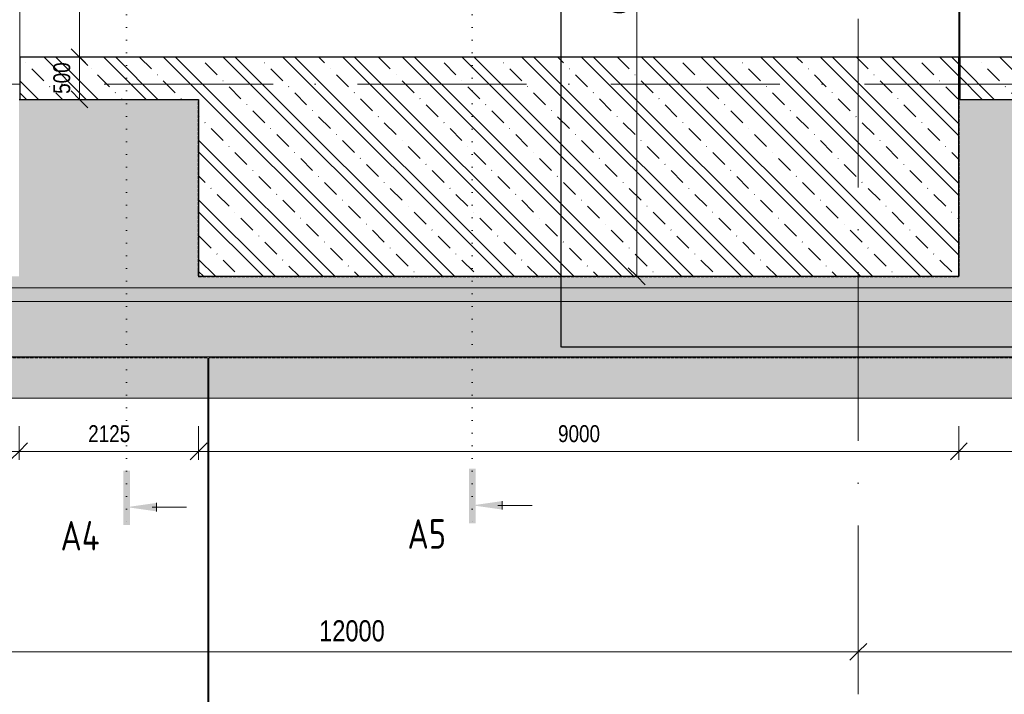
# Model space of a CAD drawing. Header units: millimetres. Extents: x 75701 to 402820, y 135 to 33652.
# Tile 43 of 52: x 372781 to 384437, y 13525 to 21514. Entities that reach past the tile are written whole.
import ezdxf

# ---------------------------------------------------------------- set-up
doc = ezdxf.new("R2010")
doc.units = ezdxf.units.MM
for name, pattern in [('A_CARA_07', [7, 5, -2]), ('A_CARA_15', [7.6, 5, -1.3, 0, -1.3]), ('B_CARA_12', [2.6, 1, -0.8, 0, -0.8]), ('Tečkovaná 1_5mm', [150, 0, -150]), ('Čerchovaná 20mm', [3000, 2000, -500, 0, -500])]:
    doc.linetypes.add(name, pattern=pattern)
for name, color, linetype, lineweight in [('CA_KOTY', 3, 'Continuous', 9), ('CA_KOTY-100', 3, 'Continuous', 9), ('CA_OSY', 5, 'A_CARA_15', 9), ('CA_PODLAHA25', 7, 'Continuous', 13), ('CA_POHHRA25', 7, 'Continuous', 13), ('CA_REZY', 1, 'Continuous', 25), ('CA_REZYZNACKY', 1, 'Continuous', 9), ('CA_SRAFY', 9, 'Continuous', 25), ('CA_ZAKLADY25', 7, 'Continuous', 13), ('Terénní útvar', 7, 'Continuous', 13)]:
    doc.layers.add(name, color=color, linetype=linetype, lineweight=lineweight)
doc.styles.add('Arial_2', font='arial.ttf', dxfattribs={"width": 0.8, "height": 200})
doc.styles.add('Arial_3', font='arial.ttf', dxfattribs={"width": 0.8, "height": 250})
doc.styles.add('ISOCPEUR_B', font='txt', dxfattribs={"width": 0.8, "height": 350})
doc.dimstyles.new('HP_Přímá_-_2_5_mm_Ariel', dxfattribs={"dimscale": 304.8, "dimtxt": 255.06485, "dimasz": 0.656168, "dimexe": 0.328084, "dimexo": 0.0625, "dimgap": 0.164042, "dimtad": 1, "dimdec": 0, "dimzin": 0, "dimdsep": 46, "dimtxsty": 'Arial_3', "dimblk1": 'OBLIQUE', "dimblk2": 'OBLIQUE', "dimsah": 1, "dimcen": 0.09, "dimazin": 0, "dimtfac": 1, "dimtdec": 4, "dimtix": 1, "dimtmove": 0, "dimatfit": 3, "dimfxl": 2.296588, "dimfxlon": 1, "dimtvp": 1, "dimtfill": 1, "dimtolj": 1, "dimtzin": 0, "dimarcsym": 2})
doc.dimstyles.new('HP_Přímá_-_2_mm_Ariel_1-100', dxfattribs={"dimscale": 304.8, "dimtxt": 204.05188, "dimasz": 0.656168, "dimexe": 0.328084, "dimexo": 0.0625, "dimgap": 0.164042, "dimtad": 1, "dimdec": 0, "dimzin": 0, "dimdsep": 46, "dimtxsty": 'Arial_2', "dimblk1": 'OBLIQUE', "dimblk2": 'OBLIQUE', "dimsah": 1, "dimcen": 0.09, "dimazin": 0, "dimtfac": 1, "dimtdec": 4, "dimtix": 1, "dimtmove": 0, "dimatfit": 3, "dimfxl": 0.984252, "dimfxlon": 1, "dimtvp": 1, "dimtolj": 1, "dimtzin": 0, "dimarcsym": 2})
pattern_1 = [(135, (244938.9, 0), (-353.5534, -353.5534), []), (135, (245080.3, 0), (-353.5534, -353.5534), []), (135, (245363.14, 0), (-494.9747, -212.132), [200, -100, 3.353, -96.647])]

# ---------------------------------------------------------------- blocks, each defined once
blk = doc.blocks.new('Řez - Номер узла_ сзади-2820151-PŮDORYS ZÁKLADŮ PECE V ÚROVNI -3_400')
at = {"layer": 'CA_REZYZNACKY'}
for points in [[(7.33, 0.4), (7.33, -0.39), (0.87, -0.39), (0.87, 0.4)], [(3.5, -3.53), (2.5, -3.53), (3, 0)]]:
    blk.add_hatch(color=256, dxfattribs=at).paths.add_polyline_path(points)
for p, q in [((3, -3), (3, -7.1)), ((2.5, -3.53), (3.5, -3.53))]:
    blk.add_line(p, q, dxfattribs=at)
blk = doc.blocks.new('DIMBLOCK97-PŮDORYS ZÁKLADŮ PECE V ÚROVNI -3_400')
at = {"layer": 'CA_KOTY-100'}
for p, q in [((370709, 14028), (370709, 14728)), ((382709, 14028), (382709, 14728)), ((370709, 14028), (370809, 14128)), ((382709, 14028), (382809, 14128)), ((370709, 14028), (370609, 13928)), ((370709, 14028), (382709, 14028)), ((370709, 14028), (370709, 13928)), ((382709, 14028), (382609, 13928)), ((382709, 14028), (382709, 13928))]:
    blk.add_line(p, q, dxfattribs=at)
at = {"layer": 'CA_KOTY-100', "color": 0, "insert": (376326, 14402), "char_height": 250, "width": 918.23, "attachment_point": 1, "line_spacing_factor": 0.941778, "style": 'Arial_3', "bg_fill": 3, "box_fill_scale": 1.25, "bg_fill_color": 256, "bg_fill_true_color": 13158600, "bg_fill_transparency": 0}
blk.add_mtext('12000', dxfattribs=at)
blk = doc.blocks.new('_Oblique')
at = {"color": 0, "linetype": 'ByBlock', "lineweight": -2}
blk.add_line((-0.5, -0.5), (0.5, 0.5), dxfattribs=at)
blk = doc.blocks.new('DIMBLOCK98-PŮDORYS ZÁKLADŮ PECE V ÚROVNI -3_400')
at = {"layer": 'CA_KOTY-100'}
for p, q in [((382709, 14028), (382709, 14728)), ((394709, 14028), (394709, 14728)), ((382709, 14028), (382809, 14128)), ((394709, 14028), (394809, 14128)), ((382709, 14028), (382609, 13928)), ((382709, 14028), (394709, 14028)), ((382709, 14028), (382709, 13928)), ((394709, 14028), (394609, 13928)), ((394709, 14028), (394709, 13928))]:
    blk.add_line(p, q, dxfattribs=at)
at = {"layer": 'CA_KOTY-100', "color": 0, "insert": (388326, 14402), "char_height": 250, "width": 918.23, "attachment_point": 1, "line_spacing_factor": 0.941778, "style": 'Arial_3', "bg_fill": 3, "box_fill_scale": 1.25, "bg_fill_color": 256, "bg_fill_true_color": 13158600, "bg_fill_transparency": 0}
blk.add_mtext('12000', dxfattribs=at)
blk = doc.blocks.new('DIMBLOCK110-PŮDORYS ZÁKLADŮ PECE V ÚROVNI -3_400')
at = {"layer": 'CA_KOTY-100'}
for p, q in [((380085, 25170), (379985, 25270)), ((380085, 25170), (379785, 25170)), ((380085, 18475), (380085, 25170)), ((380085, 25170), (380185, 25070)), ((380085, 25170), (380185, 25170)), ((380085, 18475), (379985, 18575)), ((380085, 18475), (379785, 18475)), ((380085, 18475), (380185, 18375)), ((380085, 18475), (380185, 18475))]:
    blk.add_line(p, q, dxfattribs=at)
at = {"layer": 'CA_KOTY-100', "color": 0, "insert": (379775, 21578), "char_height": 200, "width": 587.67, "attachment_point": 1, "rotation": 90, "line_spacing_factor": 0.941778, "style": 'Arial_2'}
blk.add_mtext('6695', dxfattribs=at)
blk = doc.blocks.new('DIMBLOCK125-PŮDORYS ZÁKLADŮ PECE V ÚROVNI -3_400')
at = {"layer": 'CA_KOTY-100'}
for p, q in [((363774, 16402), (363774, 16702)), ((372774, 16402), (372774, 16702)), ((363774, 16402), (363874, 16502)), ((372774, 16402), (372874, 16502)), ((363774, 16402), (363674, 16302)), ((363774, 16402), (372774, 16402)), ((363774, 16402), (363774, 16302)), ((372774, 16402), (372674, 16302)), ((372774, 16402), (372774, 16302))]:
    blk.add_line(p, q, dxfattribs=at)
at = {"layer": 'CA_KOTY-100', "color": 0, "insert": (368029, 16712), "char_height": 200, "width": 587.67, "attachment_point": 1, "line_spacing_factor": 0.941778, "style": 'Arial_2'}
blk.add_mtext('9000', dxfattribs=at)
blk = doc.blocks.new('DIMBLOCK126-PŮDORYS ZÁKLADŮ PECE V ÚROVNI -3_400')
at = {"layer": 'CA_KOTY-100'}
for p, q in [((372774, 16402), (372774, 16702)), ((374899, 16402), (374899, 16702)), ((372774, 16402), (372874, 16502)), ((374899, 16402), (374999, 16502)), ((372774, 16402), (372674, 16302)), ((372774, 16402), (374899, 16402)), ((372774, 16402), (372774, 16302)), ((374899, 16402), (374799, 16302)), ((374899, 16402), (374899, 16302))]:
    blk.add_line(p, q, dxfattribs=at)
at = {"layer": 'CA_KOTY-100', "color": 0, "insert": (373592, 16712), "char_height": 200, "width": 587.67, "attachment_point": 1, "line_spacing_factor": 0.941778, "style": 'Arial_2'}
blk.add_mtext('2125', dxfattribs=at)
blk = doc.blocks.new('DIMBLOCK127-PŮDORYS ZÁKLADŮ PECE V ÚROVNI -3_400')
at = {"layer": 'CA_KOTY-100'}
for p, q in [((374899, 16402), (374899, 16702)), ((383899, 16402), (383899, 16702)), ((374899, 16402), (374999, 16502)), ((383899, 16402), (383999, 16502)), ((374899, 16402), (374799, 16302)), ((374899, 16402), (383899, 16402)), ((374899, 16402), (374899, 16302)), ((383899, 16402), (383799, 16302)), ((383899, 16402), (383899, 16302))]:
    blk.add_line(p, q, dxfattribs=at)
at = {"layer": 'CA_KOTY-100', "color": 0, "insert": (379154, 16712), "char_height": 200, "width": 587.67, "attachment_point": 1, "line_spacing_factor": 0.941778, "style": 'Arial_2'}
blk.add_mtext('9000', dxfattribs=at)
blk = doc.blocks.new('DIMBLOCK128-PŮDORYS ZÁKLADŮ PECE V ÚROVNI -3_400')
at = {"layer": 'CA_KOTY-100'}
for p, q in [((383899, 16402), (383899, 16702)), ((386704, 16402), (386704, 16702)), ((383899, 16402), (383999, 16502)), ((386704, 16402), (386804, 16502)), ((383899, 16402), (383799, 16302)), ((383899, 16402), (386704, 16402)), ((383899, 16402), (383899, 16302)), ((386704, 16402), (386604, 16302)), ((386704, 16402), (386704, 16302))]:
    blk.add_line(p, q, dxfattribs=at)
at = {"layer": 'CA_KOTY-100', "color": 0, "insert": (385057, 16712), "char_height": 200, "width": 587.67, "attachment_point": 1, "line_spacing_factor": 0.941778, "style": 'Arial_2'}
blk.add_mtext('2805', dxfattribs=at)
blk = doc.blocks.new('DIMBLOCK223-PŮDORYS ZÁKLADŮ PECE V ÚROVNI -3_400')
at = {"layer": 'CA_KOTY-100'}
for p, q in [((373489, 21070), (373389, 21170)), ((373489, 21070), (373189, 21070)), ((373489, 20570), (373489, 21070)), ((373489, 21070), (373589, 20970)), ((373489, 21070), (373589, 21070)), ((373489, 20570), (373389, 20670)), ((373489, 20570), (373189, 20570)), ((373489, 20570), (373589, 20470)), ((373489, 20570), (373589, 20570))]:
    blk.add_line(p, q, dxfattribs=at)
at = {"layer": 'CA_KOTY-100', "color": 0, "insert": (373179, 20636), "char_height": 200, "width": 440.75, "attachment_point": 1, "rotation": 90, "line_spacing_factor": 0.941778, "style": 'Arial_2'}
blk.add_mtext('500', dxfattribs=at)
blk = doc.blocks.new('DIMBLOCK224-PŮDORYS ZÁKLADŮ PECE V ÚROVNI -3_400')
at = {"layer": 'CA_KOTY-100'}
for p, q in [((373489, 25170), (373389, 25270)), ((373489, 25170), (373189, 25170)), ((373489, 21070), (373489, 25170)), ((373489, 25170), (373589, 25070)), ((373489, 25170), (373589, 25170)), ((373489, 21070), (373389, 21170)), ((373489, 21070), (373189, 21070)), ((373489, 21070), (373589, 20970)), ((373489, 21070), (373589, 21070))]:
    blk.add_line(p, q, dxfattribs=at)
at = {"layer": 'CA_KOTY-100', "color": 0, "insert": (373179, 22875), "char_height": 200, "width": 587.67, "attachment_point": 1, "rotation": 90, "line_spacing_factor": 0.941778, "style": 'Arial_2'}
blk.add_mtext('4100', dxfattribs=at)

msp = doc.modelspace()

# ---------------------------------------------------------------- hatches: boundary and pattern name
at = {"layer": 'CA_POHHRA25', "lineweight": 9}
h = msp.add_hatch(dxfattribs=at)
h.set_pattern_fill('FP_8', color=256, style=0, pattern_type=2)
h.set_pattern_definition(pattern_1)
h.paths.add_polyline_path([(374898.9, 18474.9), (383898.9, 18474.9), (383898.9, 21069.9), (372783.9, 21069.9), (372783.9, 20569.9), (374898.9, 20569.9)])
h.paths.add_polyline_path([(372783.9, 25169.9), (377298.9, 25169.9), (377298.9, 26669.9), (379098.9, 26669.9), (379098.9, 25169.9), (383898.9, 25169.9), (383898.9, 27349.9), (381108.9, 27349.9), (381108.9, 27459.9), (375998.9, 27459.9), (375998.9, 25669.9), (372783.9, 25669.9)])
at = {"layer": 'CA_SRAFY', "lineweight": 9}
h = msp.add_hatch(dxfattribs=at)
h.set_pattern_fill('FP_8', color=256, style=0, pattern_type=2)
h.set_pattern_definition(pattern_1)
h.paths.add_polyline_path([(386703.9, 20569.9), (387203.9, 20569.9), (387203.9, 21069.9), (383908.9, 21069.9), (383908.9, 20569.9)])
at = {"layer": 'Terénní útvar', "lineweight": 9}
h = msp.add_hatch(dxfattribs=at)
h.set_pattern_fill('FP_15', color=50, style=0, pattern_type=2)
h.set_pattern_definition([(50, (244938.9, 0), (728.7365, -63.7558), [76.2, -838.2]), (355, (244938.9, 0), (-140.9716, 764.2276), [60.96, -670.56]), (100.451, (244999.6, -5.3), (587.77, 700.4668), [64.76, -712.36]), (46.184, (244938.9, 203.2), (1084.316, -168.171), [114.3, -1257.3]), (96.636, (245029.2, 189.2), (949.61, 989.71), [97.14, -1068.54]), (351.184, (244938.9, 203.2), (949.6206, 989.701), [91.44, -1005.84]), (21, (245040.5, 152.4), (606.4579, -409.0606), [76.2, -838.2]), (326, (245040.5, 152.4), (247.2083, 736.753), [60.96, -670.56]), (71.451, (245091, 118.3), (853.6683, 327.6855), [64.76, -712.36]), (37.5, (244938.88, 0), (12.3547, 338.2201), [33.528, -628.904, 33.528, -647.192, -673.1]), (37.5, (244938.88, 0), (12.3547, 338.2201), [-1343.152, 33.528, -639.572]), (7.5, (244938.88, 0), (267.2789, 400.7221), [33.528, -354.584, 33.528, -613.664, -256.54]), (7.5, (244938.88, 0), (267.2789, 400.7221), [-1035.304, 33.528, -223.012]), (327.5, (244712.3, 0), (542.36333, -22.91534), [33.528, -220.472, 33.528, -758.952, -1051.56]), (327.5, (244712.3, 0), (542.36333, -22.91534), [-1046.48, 33.528, -1018.032]), (317.5, (244610.7, 0), (592.517, 101.7071), [33.528, -296.672, 33.528, -492.76, -746.76]), (317.5, (244610.7, 0), (592.517, 101.7071), [-856.488, 33.528, -713.232])])
h.paths.add_polyline_path([(349816.1, 17032.1), (397156.8, 17032.1), (397156.8, 28649.9), (395858.9, 28649.9), (395858.9, 26949.9), (395703.9, 26949.9), (395703.9, 18439.9), (386703.9, 18439.9), (386703.9, 20569.9), (383898.9, 20569.9), (383898.9, 18474.9), (374898.9, 18474.9), (374898.9, 20569.9), (372773.9, 20569.9), (372773.9, 18474.9), (363773.9, 18474.9), (363773.9, 20569.9), (360708.9, 20569.9), (360708.9, 18919.9), (351838.9, 18919.9), (351838.9, 21069.9), (351278.9, 21069.9), (351278.9, 22669.9), (352628.9, 22669.9), (352628.9, 26069.9), (360343.9, 26069.9), (360343.9, 27459.9), (371673.9, 27459.9), (371673.9, 25669.9), (375998.9, 25669.9), (375998.9, 27459.9), (381108.9, 27459.9), (381108.9, 28912.7), (360308.9, 28912.7), (360308.9, 27349.9), (357108.9, 27349.9), (357108.9, 29049.9), (349816.1, 29049.9), (349816.1, 20688.1)])
h.paths.add_polyline_path([(386703.9, 27349.9), (386703.9, 29389.9), (393618.9, 29389.9), (393618.9, 31219.5), (393558.9, 31219.5), (393558.9, 30842.8), (384308.9, 30842.8), (384308.9, 27349.9)])

# ---------------------------------------------------------------- linework, layer by layer
at = {"color": 90, "linetype": 'A_CARA_07'}
for p, q in [((379189.6, 17636.2), (379189.6, 31219.5)), ((400086.8, 17636.2), (379189.6, 17636.2))]:
    msp.add_line(p, q, dxfattribs=at)
at = {"layer": 'CA_OSY', "linetype": 'Čerchovaná 20mm'}
for p, q in [((382708.9, 13525.2), (382708.9, 30533.9)), ((322778.5, 20749.9), (401821.8, 20749.9))]:
    msp.add_line(p, q, dxfattribs=at)
at = {"layer": 'CA_PODLAHA25', "linetype": 'B_CARA_12'}
for p, q in [((372773.9, 20569.9), (374898.9, 20569.9)), ((374898.9, 20569.9), (372773.9, 20569.9)), ((374898.9, 20569.9), (374898.9, 18474.9)), ((374898.9, 18474.9), (374898.9, 20569.9)), ((383898.9, 18474.9), (383898.9, 20569.9)), ((383898.9, 20569.9), (386703.9, 20569.9)), ((386703.9, 20569.9), (383898.9, 20569.9)), ((383898.9, 20569.9), (383898.9, 18474.9)), ((374898.9, 18474.9), (383898.9, 18474.9)), ((383898.9, 18474.9), (374898.9, 18474.9)), ((399334.4, 17519.9), (350998.9, 17519.9)), ((350998.9, 17519.9), (399334.4, 17519.9))]:
    msp.add_line(p, q, dxfattribs=at)
at = {"layer": 'CA_PODLAHA25'}
msp.add_line((395803.9, 18339.9), (351178.9, 18339.9), dxfattribs=at)
at = {"layer": 'CA_POHHRA25'}
for p, q in [((383898.9, 27349.9), (383898.9, 18474.9)), ((372783.9, 20569.9), (372783.9, 25669.9)), ((372783.9, 25169.9), (372783.9, 21069.9)), ((383898.9, 25169.9), (383898.9, 21069.9)), ((372783.9, 21069.9), (383898.9, 21069.9)), ((374898.9, 20569.9), (372783.9, 20569.9)), ((374898.9, 18474.9), (374898.9, 20569.9)), ((383898.9, 18474.9), (374898.9, 18474.9))]:
    msp.add_line(p, q, dxfattribs=at)
at = {"layer": 'CA_POHHRA25', "linetype": 'B_CARA_12'}
for p, q in [((374898.9, 20569.9), (372773.9, 20569.9)), ((372773.9, 20569.9), (374898.9, 20569.9)), ((374898.9, 20565.9), (372773.9, 20565.9)), ((372773.9, 20565.9), (374898.9, 20565.9)), ((374894.9, 18474.9), (374894.9, 20569.9)), ((374894.9, 20569.9), (374894.9, 18474.9)), ((374894.9, 20569.9), (374898.9, 20569.9)), ((374894.9, 20569.9), (374898.9, 20569.9)), ((374898.9, 18470.9), (374898.9, 20569.9)), ((374898.9, 20569.9), (374898.9, 18470.9)), ((374898.9, 20569.9), (374898.9, 20565.9)), ((374898.9, 20565.9), (374898.9, 20569.9)), ((383898.9, 20569.9), (383898.9, 18470.9)), ((383898.9, 18470.9), (383898.9, 20569.9)), ((383898.9, 20569.9), (383902.9, 20569.9)), ((383902.9, 20569.9), (383898.9, 20569.9)), ((386703.9, 20569.9), (383902.9, 20569.9)), ((383902.9, 20569.9), (386703.9, 20569.9)), ((383902.9, 20565.9), (383902.9, 20569.9)), ((383902.9, 20565.9), (383902.9, 20569.9)), ((383902.9, 20569.9), (383902.9, 18474.9)), ((383902.9, 18474.9), (383902.9, 20569.9)), ((386699.9, 20565.9), (383902.9, 20565.9)), ((383902.9, 20565.9), (386699.9, 20565.9)), ((383902.9, 18474.9), (374894.9, 18474.9)), ((374894.9, 18474.9), (383902.9, 18474.9)), ((383898.9, 18470.9), (374898.9, 18470.9)), ((374898.9, 18470.9), (383898.9, 18470.9))]:
    msp.add_line(p, q, dxfattribs=at)
at = {"layer": 'CA_REZY'}
for p, q in [((383898.9, 21069.9), (372783.9, 21069.9)), ((372783.9, 21069.9), (372783.9, 20569.9)), ((383898.9, 18474.9), (383898.9, 21069.9)), ((387203.9, 21069.9), (383908.9, 21069.9)), ((383908.9, 21069.9), (383908.9, 20569.9)), ((372783.9, 20569.9), (374898.9, 20569.9)), ((374898.9, 20569.9), (374898.9, 18474.9)), ((383908.9, 20569.9), (386703.9, 20569.9)), ((374898.9, 18474.9), (383898.9, 18474.9))]:
    msp.add_line(p, q, dxfattribs=at)
at = {"layer": 'CA_REZYZNACKY', "linetype": 'Tečkovaná 1_5mm'}
for p, q in [((374047.3, 30276), (374047.3, 15441.7)), ((378139.5, 30276), (378139.5, 15463.1))]:
    msp.add_line(p, q, dxfattribs=at)
at = {"layer": 'CA_ZAKLADY25'}
for p, q in [((383908.9, 27349.9), (383908.9, 21069.9)), ((386703.9, 20569.9), (383908.9, 20569.9))]:
    msp.add_line(p, q, dxfattribs=at)
at = {"layer": 'CA_ZAKLADY25', "linetype": 'B_CARA_12'}
for p, q in [((351008.9, 17509.9), (375008.9, 17509.9)), ((375008.9, 17509.9), (351008.9, 17509.9)), ((375008.9, 17509.9), (375008.9, 10509.9)), ((375008.9, 10509.9), (375008.9, 17509.9)), ((375018.9, 10509.9), (375018.9, 17509.9)), ((375018.9, 17509.9), (399018.9, 17509.9)), ((399018.9, 17509.9), (375018.9, 17509.9)), ((375018.9, 17509.9), (375018.9, 10509.9))]:
    msp.add_line(p, q, dxfattribs=at)
at = {"layer": 'Terénní útvar'}
for p, q in [((374898.9, 20569.9), (372773.9, 20569.9)), ((374898.9, 20569.9), (372773.9, 20569.9)), ((374898.9, 18474.9), (374898.9, 20569.9)), ((374898.9, 18474.9), (374898.9, 20569.9)), ((386703.9, 20569.9), (383898.9, 20569.9)), ((383898.9, 20569.9), (383898.9, 18474.9)), ((383898.9, 20569.9), (383898.9, 18474.9)), ((386703.9, 20569.9), (383898.9, 20569.9)), ((383898.9, 18474.9), (374898.9, 18474.9)), ((383898.9, 18474.9), (374898.9, 18474.9)), ((396013.9, 18174.9), (350958.9, 18174.9)), ((349816.1, 17032.1), (397156.8, 17032.1))]:
    msp.add_line(p, q, dxfattribs=at)

# ---------------------------------------------------------------- block references
at = {"layer": 'CA_REZYZNACKY', "xscale": 99.99999999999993, "yscale": 99.99999999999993, "zscale": 99.99999999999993, "rotation": 89.99999999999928}
for p in [(374047.3, 15441.7), (378139.5, 15463.1)]:
    msp.add_blockref('Řez - Номер узла_ сзади-2820151-PŮDORYS ZÁKLADŮ PECE V ÚROVNI -3_400', p, dxfattribs=at)

# ---------------------------------------------------------------- texts
at = {"layer": 'CA_REZYZNACKY', "char_height": 350, "attachment_point": 1, "style": 'ISOCPEUR_B'}
for s, insert, width in [('A4', (373264.4, 15577.9), 596.455), ('A5', (377372.6, 15599.3), 557.974)]:
    msp.add_mtext(s, dxfattribs=dict(at, insert=insert, width=width))

# ---------------------------------------------------------------- dimensions: what is measured, and where the dimension line sits
at = {"layer": 'CA_KOTY'}
for base, p1, p2, override, picture, middle in [((373488.7, 25169.9), (373188.7, 21069.9), (373188.7, 25169.9), {"dimpost": '<>', "dimfxl": 4100}, 'DIMBLOCK224-PŮDORYS ZÁKLADŮ PECE V ÚROVNI -3_400', (373336.6, 23119.9)), ((380085, 25169.9), (379785, 18474.9), (379785, 25169.9), {"dimpost": '<>', "dimfxl": 6695}, 'DIMBLOCK110-PŮDORYS ZÁKLADŮ PECE V ÚROVNI -3_400', (379932.9, 21822.4)), ((373488.7, 21069.9), (373188.7, 20569.9), (373188.7, 21069.9), {"dimpost": '<>', "dimfxl": 500}, 'DIMBLOCK223-PŮDORYS ZÁKLADŮ PECE V ÚROVNI -3_400', (373336.6, 20819.9))]:
    dim = msp.add_linear_dim(base=base, p1=p1, p2=p2, angle=90, dimstyle='HP_Přímá_-_2_mm_Ariel_1-100', override=override, dxfattribs=at)
    dim.commit()
    dim.dimension.update_dxf_attribs({"geometry": picture, "text_midpoint": middle})
for base, p1, p2, override, picture, middle in [((372773.9, 16402.3), (363773.9, 16702.3), (372773.9, 16702.3), {"dimpost": '<>', "dimfxl": 8999.999981}, 'DIMBLOCK125-PŮDORYS ZÁKLADŮ PECE V ÚROVNI -3_400', (368273.9, 16554.4)), ((374898.9, 16402.3), (372773.9, 16702.3), (374898.9, 16702.3), {"dimpost": '<>', "dimfxl": 2124.999953}, 'DIMBLOCK126-PŮDORYS ZÁKLADŮ PECE V ÚROVNI -3_400', (373836.4, 16554.4)), ((383898.9, 16402.3), (374898.9, 16702.3), (383898.9, 16702.3), {"dimpost": '<>', "dimfxl": 9000.000029}, 'DIMBLOCK127-PŮDORYS ZÁKLADŮ PECE V ÚROVNI -3_400', (379398.9, 16554.4)), ((386703.9, 16402.3), (383898.9, 16702.3), (386703.9, 16702.3), {"dimpost": '<>', "dimfxl": 2805.000008}, 'DIMBLOCK128-PŮDORYS ZÁKLADŮ PECE V ÚROVNI -3_400', (385301.4, 16554.4))]:
    dim = msp.add_linear_dim(base=base, p1=p1, p2=p2, dimstyle='HP_Přímá_-_2_mm_Ariel_1-100', override=override, dxfattribs=at)
    dim.commit()
    dim.dimension.update_dxf_attribs({"geometry": picture, "text_midpoint": middle})

# ---------------------------------------------------------------- next in the draw order: dimensions: what is measured, and where the dimension line sits
dim = msp.add_linear_dim(base=(382708.9, 14027.7), p1=(370708.9, 14727.7), p2=(382708.9, 14727.7), dimstyle='HP_Přímá_-_2_5_mm_Ariel', override={"dimpost": '<>', "dimfxl": 12000}, dxfattribs=at)
dim.commit()
dim.dimension.update_dxf_attribs({"geometry": 'DIMBLOCK97-PŮDORYS ZÁKLADŮ PECE V ÚROVNI -3_400', "text_midpoint": (376708.9, 14205.4)})

# ---------------------------------------------------------------- next in the draw order: dimensions: what is measured, and where the dimension line sits
dim = msp.add_linear_dim(base=(394708.9, 14027.7), p1=(382708.9, 14727.7), p2=(394708.9, 14727.7), dimstyle='HP_Přímá_-_2_5_mm_Ariel', override={"dimpost": '<>', "dimfxl": 12000}, dxfattribs=at)
dim.commit()
dim.dimension.update_dxf_attribs({"geometry": 'DIMBLOCK98-PŮDORYS ZÁKLADŮ PECE V ÚROVNI -3_400', "text_midpoint": (388708.9, 14205.4)})

doc.saveas('drawing.dxf')
